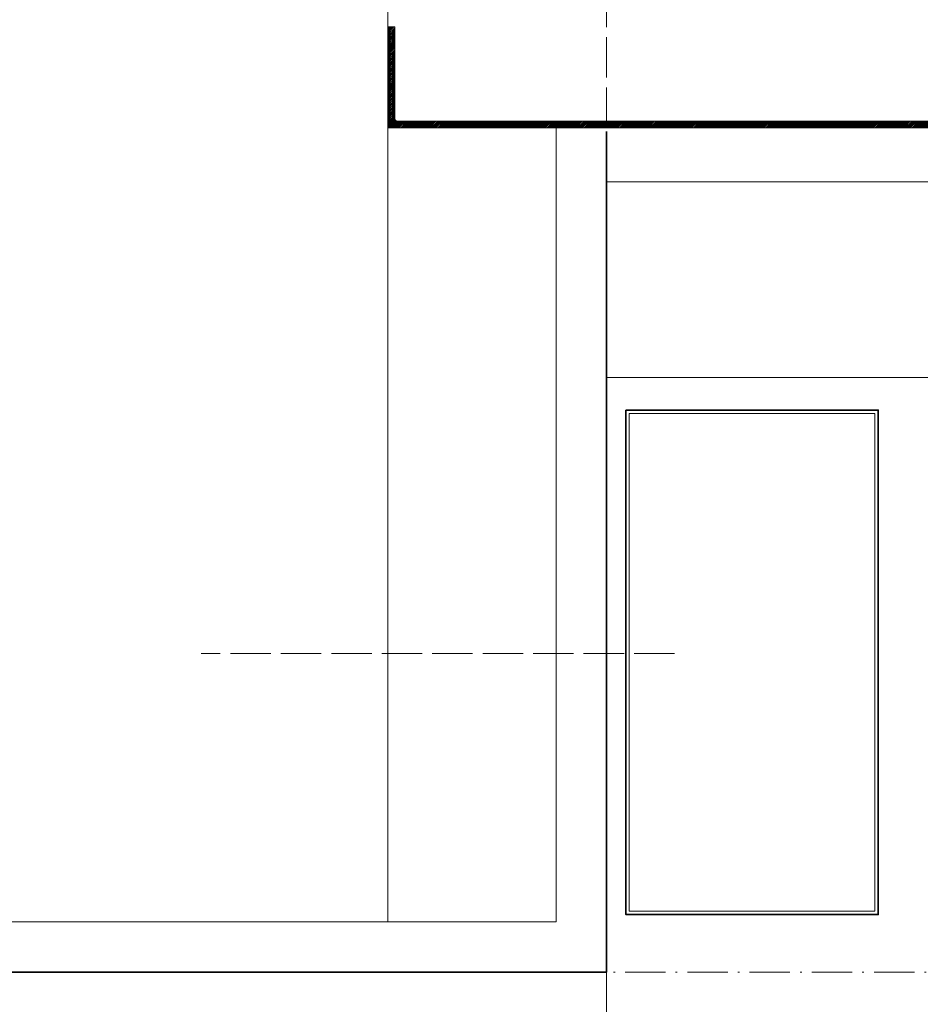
# Model space of a CAD drawing. Header units: inches. Extents: x 44881 to 156022, y 58140 to 83978.
# Tile 6 of 256: x 93152 to 93420, y 72186 to 72479. Entities that reach past the tile are written whole.
import ezdxf

# ---------------------------------------------------------------- set-up
doc = ezdxf.new("R2010")
doc.units = ezdxf.units.IN
doc.linetypes.add('ACAD_ISO02W100', pattern=[15, 12, -3])
doc.linetypes.add('ACAD_ISO10W100', pattern=[18.5, 12, -3, 0.5, -3])
for name, color, linetype, lineweight in [('!_A_01_TENKÁ', 8, 'Continuous', 13), ('!_A_03_ČIARKOVANÁ', 41, 'ACAD_ISO02W100', 13), ('!_A_04_BODKOČIARKOVANÁ', 30, 'ACAD_ISO10W100', 13), ('A-WALL', 113, 'Continuous', 18)]:
    doc.layers.add(name, color=color, linetype=linetype, lineweight=lineweight)
doc.layers.add('!_A_52_NOVÉ KCIE', color=7, linetype='Continuous', lineweight=13, true_color=0xa30000)
for name, color, linetype in [('0 @ 1', 7, 'Continuous'), ('0 @ 1.5', 7, 'Continuous'), ('0 @ 10', 7, 'Continuous'), ('0 @ 100', 7, 'Continuous'), ('0 @ 2', 7, 'Continuous'), ('0 @ 2.5', 7, 'Continuous'), ('0 @ 20', 7, 'Continuous'), ('0 @ 25', 7, 'Continuous'), ('0 @ 4', 7, 'Continuous'), ('0 @ 5', 7, 'Continuous'), ('0 @ 50', 7, 'Continuous'), ('0 @ 8', 7, 'Continuous')]:
    doc.layers.add(name, color=color, linetype=linetype)

# ---------------------------------------------------------------- blocks, each defined once
blk = doc.blocks.new('*U1528')
at = {"layer": '0 @ 1'}
h = blk.add_hatch(dxfattribs=at)
h.set_pattern_fill('JIS_WOOD', color=256, scale=0.5, angle=90)
h.paths.add_polyline_path([(-180, 2), (-2.5, 2), (-2, 2.5), (-2, 30), (0, 30), (0, 0), (-180, 0)])
at = {"layer": '0 @ 1.5'}
h = blk.add_hatch(dxfattribs=at)
h.set_pattern_fill('JIS_WOOD', color=256, scale=0.5, angle=90)
h.set_pattern_definition([(135, (0, 0), (-0.375, -0.375), [])])
h.paths.add_polyline_path([(-180, 2), (-2.5, 2), (-2, 2.5), (-2, 30), (0, 30), (0, 0), (-180, 0)])
at = {"layer": '0 @ 10'}
h = blk.add_hatch(dxfattribs=at)
h.set_pattern_fill('JIS_WOOD', color=256, scale=0.5, angle=90)
h.set_pattern_definition([(135, (0, 0), (-2.5, -2.5), [])])
h.paths.add_polyline_path([(-180, 2), (-2.5, 2), (-2, 2.5), (-2, 30), (0, 30), (0, 0), (-180, 0)])
at = {"layer": '0 @ 100'}
h = blk.add_hatch(dxfattribs=at)
h.set_pattern_fill('JIS_WOOD', color=256, scale=0.5, angle=90)
h.set_pattern_definition([(135, (0, 0), (-25, -25), [])])
h.paths.add_polyline_path([(-180, 2), (-2.5, 2), (-2, 2.5), (-2, 30), (0, 30), (0, 0), (-180, 0)])
at = {"layer": '0 @ 2'}
h = blk.add_hatch(dxfattribs=at)
h.set_pattern_fill('JIS_WOOD', color=256, scale=0.5, angle=90)
h.set_pattern_definition([(135, (0, 0), (-0.5, -0.5), [])])
h.paths.add_polyline_path([(-180, 2), (-2.5, 2), (-2, 2.5), (-2, 30), (0, 30), (0, 0), (-180, 0)])
at = {"layer": '0 @ 2.5'}
h = blk.add_hatch(dxfattribs=at)
h.set_pattern_fill('JIS_WOOD', color=256, scale=0.5, angle=90)
h.set_pattern_definition([(135, (0, 0), (-0.625, -0.625), [])])
h.paths.add_polyline_path([(-180, 2), (-2.5, 2), (-2, 2.5), (-2, 30), (0, 30), (0, 0), (-180, 0)])
at = {"layer": '0 @ 20'}
h = blk.add_hatch(dxfattribs=at)
h.set_pattern_fill('JIS_WOOD', color=256, scale=0.5, angle=90)
h.set_pattern_definition([(135, (0, 0), (-5, -5), [])])
h.paths.add_polyline_path([(-180, 2), (-2.5, 2), (-2, 2.5), (-2, 30), (0, 30), (0, 0), (-180, 0)])
at = {"layer": '0 @ 25'}
h = blk.add_hatch(dxfattribs=at)
h.set_pattern_fill('JIS_WOOD', color=256, scale=0.5, angle=90)
h.set_pattern_definition([(135, (0, 0), (-6.25, -6.25), [])])
h.paths.add_polyline_path([(-180, 2), (-2.5, 2), (-2, 2.5), (-2, 30), (0, 30), (0, 0), (-180, 0)])
at = {"layer": '0 @ 4'}
h = blk.add_hatch(dxfattribs=at)
h.set_pattern_fill('JIS_WOOD', color=256, scale=0.5, angle=90)
h.set_pattern_definition([(135, (0, 0), (-1, -1), [])])
h.paths.add_polyline_path([(-180, 2), (-2.5, 2), (-2, 2.5), (-2, 30), (0, 30), (0, 0), (-180, 0)])
at = {"layer": '0 @ 5'}
h = blk.add_hatch(dxfattribs=at)
h.set_pattern_fill('JIS_WOOD', color=256, scale=0.5, angle=90)
h.set_pattern_definition([(135, (0, 0), (-1.25, -1.25), [])])
h.paths.add_polyline_path([(-180, 2), (-2.5, 2), (-2, 2.5), (-2, 30), (0, 30), (0, 0), (-180, 0)])
at = {"layer": '0 @ 50'}
h = blk.add_hatch(dxfattribs=at)
h.set_pattern_fill('JIS_WOOD', color=256, scale=0.5, angle=90)
h.set_pattern_definition([(135, (0, 0), (-12.5, -12.5), [])])
h.paths.add_polyline_path([(-180, 2), (-2.5, 2), (-2, 2.5), (-2, 30), (0, 30), (0, 0), (-180, 0)])
at = {"layer": '0 @ 8'}
h = blk.add_hatch(dxfattribs=at)
h.set_pattern_fill('JIS_WOOD', color=256, scale=0.5, angle=90)
h.set_pattern_definition([(135, (0, 0), (-2, -2), [])])
h.paths.add_polyline_path([(-180, 2), (-2.5, 2), (-2, 2.5), (-2, 30), (0, 30), (0, 0), (-180, 0)])
blk = doc.blocks.new('*U805')
blk.add_lwpolyline([(-180, 2), (-2.5, 2), (-2, 2.5), (-2, 30), (0, 30), (0, 0), (-180, 0)], close=True)
at = {"color": 7}
blk.add_blockref('*U1528', (0, 0), dxfattribs=at)

msp = doc.modelspace()

# ---------------------------------------------------------------- linework, layer by layer
at = {"layer": '!_A_01_TENKÁ', "color": 14, "true_color": 0xa30000}
for points in [[(92881.54, 76488.78), (92881.54, 72210.78), (93261.54, 72210.78)], [(93261.54, 76358.78), (93261.54, 72210.78)]]:
    msp.add_lwpolyline(points, dxfattribs=at)
at = {"layer": '!_A_03_ČIARKOVANÁ', "color": 14, "true_color": 0xa30000}
for points in [[(93326.54, 76358.78), (93326.54, 72197.8)], [(93326.54, 72430.78), (109629.54, 72430.78)], [(93346.71, 72290.5), (93206.02, 72290.5)]]:
    msp.add_lwpolyline(points, dxfattribs=at)
at = {"layer": '!_A_04_BODKOČIARKOVANÁ', "color": 14, "true_color": 0xa30000}
msp.add_lwpolyline([(109864.54, 74758.78), (109864.54, 72195.78), (93311.54, 72195.78)], dxfattribs=at)
at = {"layer": '!_A_52_NOVÉ KCIE', "lineweight": 35}
msp.add_lwpolyline([(92866.54, 76488.78), (92866.54, 72195.78), (93326.54, 72195.78), (93326.54, 72445.72)], dxfattribs=at)
at = {"layer": '!_A_52_NOVÉ KCIE'}
for points in [[(93261.54, 72210.78), (93311.54, 72210.78), (93311.54, 72446.82), (93261.54, 72446.82)], [(93333.29, 72361.9), (93406.29, 72361.9), (93406.29, 72213.9), (93333.29, 72213.9)]]:
    msp.add_lwpolyline(points, close=True, dxfattribs=at)
for points in [[(93426.54, 72430.78), (93326.54, 72430.78)], [(93438.54, 72372.62), (93326.54, 72372.62)]]:
    msp.add_lwpolyline(points, dxfattribs=at)
at = {"layer": '!_A_52_NOVÉ KCIE', "lineweight": 35}
msp.add_lwpolyline([(93332.29, 72362.9), (93407.29, 72362.9), (93407.29, 72212.9), (93332.29, 72212.9)], close=True, dxfattribs=at)
at = {"layer": 'A-WALL', "color": 7}
for q in [(93046.54, 72195.78), (93326.54, 70818.78)]:
    msp.add_line((93326.54, 72195.78), q, dxfattribs=at)

# ---------------------------------------------------------------- block references
at = {"layer": '!_A_52_NOVÉ KCIE', "color": 14, "true_color": 0xa30000, "xscale": -1}
msp.add_blockref('*U805', (93261.54, 72446.82), dxfattribs=at)

doc.saveas('drawing.dxf')
